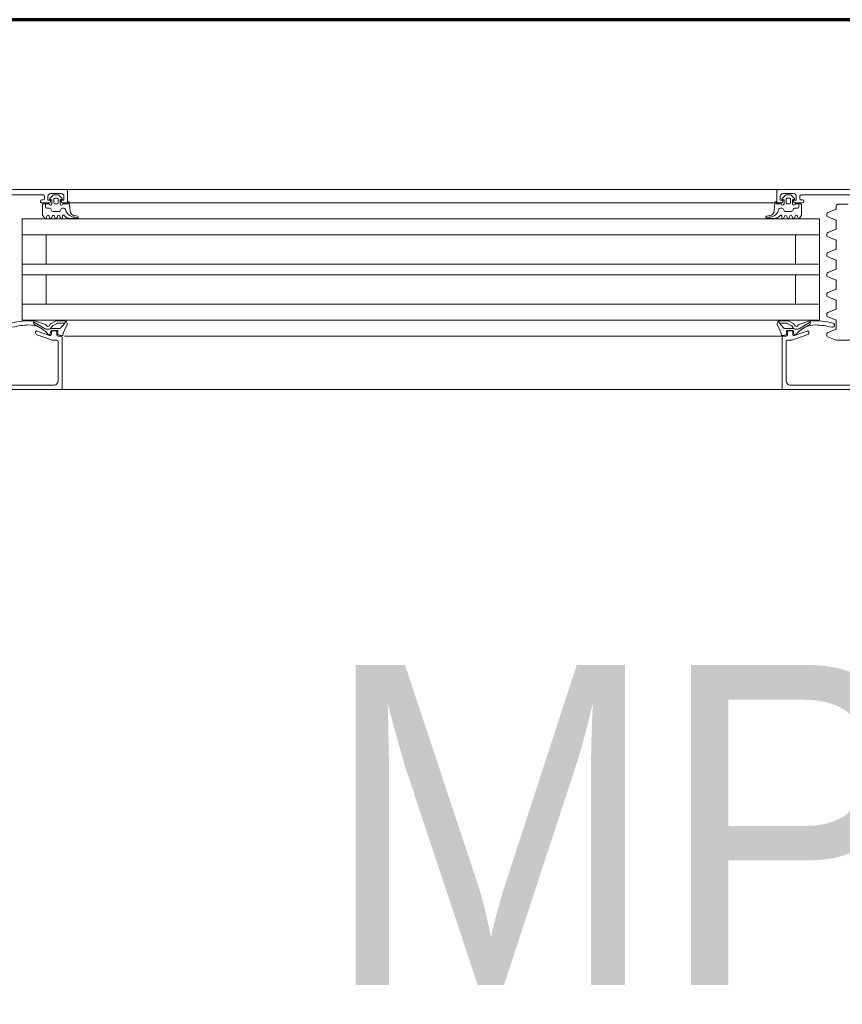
# Model space of a CAD drawing. Header units: centimetres. Extents: x -1631 to 21770, y -8842 to 3590.
# Tile 91 of 142: x 353 to 384, y 1641 to 1678. Entities that reach past the tile are written whole.
import ezdxf

# ---------------------------------------------------------------- set-up
doc = ezdxf.new("R2010")
doc.units = ezdxf.units.CM
doc.linetypes.add('Dash', pattern=[60, 30, -30])
doc.linetypes.add('Długa kreska', pattern=[142.875, 95.25, -47.625])
for name, color, linetype, lineweight in [('A-DETL', 90, 'Continuous', 9), ('A-DETL-GENF', 92, 'Continuous', 9), ('A-DOOR', 31, 'Continuous', 13), ('A-DOOR-HDLN', 31, 'Dash', 9)]:
    doc.layers.add(name, color=color, linetype=linetype, lineweight=lineweight)
doc.layers.add('E_oprawy', color=12, linetype='Continuous')
doc.styles.add('Arial', font='arial.ttf', dxfattribs={"width": 0.9, "height": 18})

# ---------------------------------------------------------------- blocks, each defined once
blk = doc.blocks.new('Schueco_FWS_ADS-75-SimplySmart_inw_Family-02 - FWS SI insert unit 90-2368395-6_piętro IV __13_80 m_ - stan projektowany')
at = {"layer": 'A-DETL-GENF'}
for p, q in [((-75.5, 6.6), (75.5, 6.6)), ((35.65, 4.6), (59.013, 4.6)), ((54.5, 4), (35.65, 4)), ((54.5, 3.4), (35.65, 3.4)), ((54.5, 2.3), (35.65, 2.3)), ((54.5, 1.9), (35.65, 1.9)), ((54.5, 0.8), (35.65, 0.8)), ((54.5, 0.2), (35.65, 0.2)), ((54.5, -0.4), (35.65, -0.4)), ((74.6, -0.9), (-74.6, -0.9))]:
    blk.add_line(p, q, dxfattribs=at)
at = {"layer": 'A-DOOR'}
for p, q in [((31.8, 6.43), (29.49, 6.43)), ((31.95, 4.8), (31.95, 6.28)), ((32.1, 6.6), (37.45, 6.6)), ((59.25, 6.6), (53.75, 6.6)), ((59.25, 4.8), (59.25, 6.28)), ((59.4, 6.43), (61.71, 6.43)), ((29.18, 4.75), (30.06, 4.75)), ((30.079, 4.746), (30.389, 4.618)), ((30.389, 4.462), (30.101, 4.343)), ((30.42, 4.502), (30.42, 4.578)), ((31.1, 4.45), (31.1, 4.482)), ((31.133, 4.529), (31.732, 4.747)), ((31.633, 4.573), (31.167, 4.403)), ((31.601, 4.54), (31.628, 4.54)), ((31.658, 4.514), (31.671, 4.411)), ((31.7, 4.45), (31.7, 4.526)), ((31.749, 4.75), (31.9, 4.75)), ((31.9, 4.55), (31.9, 4.45)), ((31.941, 4.419), (31.93, 4.509)), ((32.05, 4.6), (31.95, 4.6)), ((31.954, 4.542), (32.093, 4.569)), ((32.05, 4.6), (37.45, 4.6)), ((59.246, 4.542), (59.107, 4.569)), ((59.15, 4.6), (59.25, 4.6)), ((59.259, 4.419), (59.27, 4.509)), ((59.451, 4.75), (59.3, 4.75)), ((59.3, 4.55), (59.3, 4.45)), ((60.067, 4.529), (59.468, 4.747)), ((59.5, 4.45), (59.5, 4.526)), ((59.542, 4.514), (59.529, 4.411)), ((59.567, 4.573), (60.033, 4.403)), ((59.599, 4.54), (59.572, 4.54)), ((60.1, 4.45), (60.1, 4.482)), ((30.07, 4.297), (30.07, 4.033)), ((31.462, 4.315), (31.033, 4.063)), ((31.064, 4.153), (31.303, 4.297)), ((31.48, 4.163), (31.066, 4.021)), ((31.61, 4.329), (31.512, 4.329)), ((31.65, 4.155), (31.61, 4.21)), ((31.856, 4.03), (31.689, 4.121)), ((31.7, 4.385), (31.911, 4.385)), ((31.85, 4.4), (31.75, 4.4)), ((31.884, 4.129), (31.766, 4.193)), ((32.19, 4.108), (31.966, 4.108)), ((32.16, 4.161), (32.234, 4.031)), ((59.04, 4.161), (58.966, 4.031)), ((59.01, 4.108), (59.234, 4.108)), ((59.499, 4.385), (59.289, 4.385)), ((59.316, 4.129), (59.434, 4.193)), ((59.344, 4.03), (59.511, 4.121)), ((59.35, 4.4), (59.45, 4.4)), ((59.55, 4.155), (59.59, 4.21)), ((59.59, 4.329), (59.687, 4.329)), ((59.72, 4.163), (60.134, 4.021)), ((59.738, 4.315), (60.167, 4.063)), ((60.136, 4.153), (59.897, 4.297)), ((30.101, 3.987), (30.389, 3.868)), ((30.389, 3.712), (30.101, 3.593)), ((30.42, 3.752), (30.42, 3.828)), ((32.178, 4.015), (31.913, 4.015)), ((59.022, 4.015), (59.287, 4.015)), ((30.07, 3.547), (30.07, 3.283)), ((37.45, 3.4), (30.7, 3.4)), ((53.75, 3.4), (60.6, 3.4)), ((59.146, 3.4), (53.75, 3.4)), ((30.101, 3.237), (30.389, 3.118)), ((30.389, 2.962), (30.101, 2.843)), ((30.42, 3.002), (30.42, 3.078)), ((30.07, 2.797), (30.07, 2.533)), ((30.101, 2.487), (30.389, 2.368)), ((30.42, 2.252), (30.42, 2.328)), ((30.07, 2.047), (30.07, 1.783)), ((30.389, 2.212), (30.101, 2.093)), ((30.101, 1.737), (30.389, 1.618)), ((30.42, 1.502), (30.42, 1.578)), ((30.07, 1.297), (30.07, 1.033)), ((30.389, 1.462), (30.101, 1.343)), ((30.101, 0.987), (30.389, 0.868)), ((30.42, 0.752), (30.42, 0.828)), ((37.45, 0.8), (30.7, 0.8)), ((53.75, 0.8), (60.6, 0.8)), ((30.07, 0.547), (30.07, 0.283)), ((30.389, 0.712), (30.101, 0.593)), ((30.101, 0.237), (30.389, 0.118)), ((30.42, 0.002), (30.42, 0.078)), ((31.509, 0.15), (31.531, 0.09)), ((31.609, 0.09), (31.631, 0.15)), ((31.709, 0.15), (31.731, 0.09)), ((31.809, 0.09), (31.831, 0.15)), ((31.909, 0.15), (31.931, 0.09)), ((32.009, 0.09), (32.031, 0.15)), ((32.11, 0.14), (32.11, 0.1)), ((32.409, 0.18), (32.676, 0.18)), ((32.684, 0.101), (32.558, 0.076)), ((32.674, 0.158), (32.701, 0.172)), ((58.526, 0.158), (58.499, 0.172)), ((58.516, 0.101), (58.642, 0.076)), ((58.791, 0.18), (58.524, 0.18)), ((59.09, 0.14), (59.09, 0.1)), ((59.191, 0.09), (59.169, 0.15)), ((59.291, 0.15), (59.269, 0.09)), ((59.391, 0.09), (59.369, 0.15)), ((59.491, 0.15), (59.469, 0.09)), ((59.591, 0.09), (59.569, 0.15)), ((59.691, 0.15), (59.669, 0.09)), ((30.02, -0.35), (29.62, -0.35)), ((30.07, -0.203), (30.07, -0.3)), ((30.389, -0.038), (30.101, -0.157)), ((31.472, -0.37), (31.472, -0.25)), ((31.522, -0.2), (31.633, -0.2)), ((31.676, -0.175), (31.717, -0.105)), ((31.76, -0.08), (31.984, -0.08)), ((32.027, -0.105), (32.068, -0.175)), ((32.111, -0.2), (32.176, -0.2)), ((32.397, -0.103), (32.37, -0.41)), ((58.803, -0.103), (58.83, -0.41)), ((59.089, -0.2), (59.024, -0.2)), ((59.173, -0.105), (59.132, -0.175)), ((59.44, -0.08), (59.216, -0.08)), ((59.523, -0.175), (59.483, -0.105)), ((59.678, -0.2), (59.567, -0.2)), ((59.728, -0.37), (59.728, -0.25)), ((29.39, -0.7), (31.39, -0.7)), ((31.29, -0.47), (31.29, -0.45)), ((31.34, -0.4), (31.62, -0.4)), ((31.39, -0.52), (31.34, -0.52)), ((31.61, -0.37), (31.4, -0.37)), ((31.44, -0.65), (31.44, -0.57)), ((31.753, -0.685), (31.649, -0.581)), ((31.67, -0.53), (31.68, -0.53)), ((31.71, -0.5), (31.71, -0.37)), ((31.952, -0.7), (31.788, -0.7)), ((31.79, -0.42), (31.79, -0.53)), ((31.9, -0.37), (31.84, -0.37)), ((31.84, -0.58), (31.9, -0.58)), ((31.95, -0.53), (31.95, -0.42)), ((32.091, -0.581), (31.987, -0.685)), ((32.03, -0.37), (32.03, -0.5)), ((32.06, -0.53), (32.07, -0.53)), ((32.12, -0.4), (32.25, -0.4)), ((32.3, -0.45), (32.3, -0.85)), ((32.372, -0.4), (37.45, -0.4)), ((58.828, -0.4), (53.75, -0.4)), ((58.9, -0.45), (58.9, -0.85)), ((59.08, -0.4), (58.95, -0.4)), ((59.109, -0.581), (59.213, -0.685)), ((59.14, -0.53), (59.13, -0.53)), ((59.17, -0.37), (59.17, -0.5)), ((59.248, -0.7), (59.412, -0.7)), ((59.25, -0.53), (59.25, -0.42)), ((59.3, -0.37), (59.36, -0.37)), ((59.36, -0.58), (59.3, -0.58)), ((59.41, -0.42), (59.41, -0.53)), ((59.447, -0.685), (59.551, -0.581)), ((59.49, -0.5), (59.49, -0.37)), ((59.53, -0.53), (59.52, -0.53)), ((59.86, -0.4), (59.58, -0.4)), ((59.59, -0.37), (59.8, -0.37)), ((59.76, -0.65), (59.76, -0.57)), ((59.81, -0.52), (59.86, -0.52)), ((61.81, -0.7), (59.81, -0.7)), ((59.91, -0.47), (59.91, -0.45)), ((32.25, -0.9), (20.45, -0.9)), ((31.67, -0.75), (32.07, -0.75)), ((32.25, -0.9), (37.45, -0.9)), ((58.95, -0.9), (53.75, -0.9)), ((58.95, -0.9), (67.55, -0.9)), ((59.53, -0.75), (59.13, -0.75))]:
    blk.add_line(p, q, dxfattribs=at)
at = {"layer": 'A-DOOR', "flags": 128}
for points in [[(29.25, 6.48), (29.15, 6.48), (29.15, 6.6), (32.1, 6.6), (32.1, 4.65)], [(61.95, 6.48), (62.05, 6.48), (62.05, 6.6), (59.1, 6.6), (59.1, 4.65)], [(31.711, 4.241), (31.673, 4.303), (32.009, 4.303)], [(59.489, 4.241), (59.527, 4.303), (59.191, 4.303)], [(37.45, 4), (30.7, 4), (30.7, 0.2), (37.45, 0.2)], [(53.75, 4), (60.6, 4), (60.6, 0.2), (53.75, 0.2)], [(31.6, 3.4), (31.6, 2.3), (30.7, 2.3), (37.45, 2.3)], [(59.7, 3.4), (59.7, 2.3), (60.6, 2.3), (53.75, 2.3)], [(31.6, 0.8), (31.6, 1.9), (30.7, 1.9), (37.45, 1.9)], [(59.7, 0.8), (59.7, 1.9), (60.6, 1.9), (53.75, 1.9)], [(31.37, -0.34), (31.37, 0.06), (31.435, 0.16)], [(59.83, -0.34), (59.83, 0.06), (59.765, 0.16)], [(31.67, -0.45), (31.67, -0.5), (31.57, -0.5), (31.57, -0.65)], [(32.17, -0.65), (32.17, -0.5), (32.07, -0.5), (32.07, -0.45)], [(32.33, -0.45), (32.33, -0.37), (32.13, -0.37)], [(58.87, -0.45), (58.87, -0.37), (59.07, -0.37)], [(59.03, -0.65), (59.03, -0.5), (59.13, -0.5), (59.13, -0.45)], [(59.53, -0.45), (59.53, -0.5), (59.63, -0.5), (59.63, -0.65)]]:
    blk.add_lwpolyline(points, dxfattribs=at)
at = {"layer": 'A-DOOR'}
for centre, radius, start, end in [((31.8, 6.28), 0.15, 0, 90), ((59.4, 6.28), 0.15, 90, 180), ((30.06, 4.7), 0.05, 67.5001, 90.0001), ((30.37, 4.572), 0.05, 7.1453, 67.5001), ((30.37, 4.508), 0.05, 292.5001, 352.8548), ((31.15, 4.482), 0.05, 110, 180), ((31.15, 4.45), 0.05, 180, 290), ((30.709, 5.282), 1.15, 297.1697, 319.1518), ((31.601, 4.51), 0.03, 90, 139.1518), ((31.628, 4.51), 0.03, 7.0564, 90), ((31.65, 4.526), 0.05, 0, 110), ((31.75, 4.45), 0.05, 180, 270), ((31.749, 4.7), 0.05, 90, 110), ((31.85, 4.45), 0.05, 270, 0), ((31.9, 4.8), 0.05, 270, 0), ((31.95, 4.55), 0.05, 90, 180), ((31.959, 4.513), 0.03, 100.9941, 188.118), ((32.05, 4.65), 0.05, 270, 0), ((32.099, 4.54), 0.03, 11.4268, 102.3565), ((33.06, 4.734), 0.95, 191.4268, 214.051), ((58.14, 4.734), 0.95, 325.949, 348.5732), ((59.1, 4.54), 0.03, 77.6435, 168.5732), ((59.15, 4.65), 0.05, 180, 270), ((59.24, 4.513), 0.03, 351.882, 79.0059), ((59.3, 4.8), 0.05, 180, 270), ((59.25, 4.55), 0.05, 0, 90), ((59.35, 4.45), 0.05, 180, 270), ((59.45, 4.45), 0.05, 270, 0), ((59.451, 4.7), 0.05, 70, 90), ((59.55, 4.526), 0.05, 70, 180), ((59.572, 4.51), 0.03, 90, 172.9436), ((59.599, 4.51), 0.03, 40.8482, 90), ((60.491, 5.282), 1.15, 220.8482, 242.8303), ((60.05, 4.45), 0.05, 250, 0), ((60.05, 4.482), 0.05, 0, 70), ((30.12, 4.297), 0.05, 112.5001, 180.0001), ((30.215, 4.184), 0.08, 74.699, 256.5296), ((30.933, 7.009), 2.994, 255.7723, 272.1183), ((30.932, 7.009), 2.834, 255.7856, 268.4777), ((30.878, 4.975), 0.8, 268.4714, 296.3861), ((31.103, 4.089), 0.075, 121.1063, 200.0149), ((31.512, 4.229), 0.1, 90, 120.3836), ((31.454, 4.239), 0.08, 289.0101, 333.0444), ((31.569, 4.18), 0.05, 36.3666, 153.0444), ((31.616, 4.253), 0.0764, 29.9329, 94.2645), ((31.747, 4.226), 0.12, 216.3666, 241.3666), ((31.7, 4.415), 0.03, 187.0564, 270), ((31.847, 4.342), 0.17, 216.4634, 241.4634), ((31.966, 4.278), 0.17, 241.4634, 270.0728), ((31.911, 4.415), 0.03, 270, 7.2077), ((32.009, 4.243), 0.06, 33.3021, 90), ((33.437, 5.398), 1.777, 219.1355, 223.7266), ((32.125, 4.141), 0.04, 29.6254, 45.0361), ((32.173, 4.135), 0.12, 271.9923, 34.051), ((59.026, 4.135), 0.12, 145.949, 268.0077), ((59.075, 4.141), 0.04, 134.9639, 150.3746), ((57.763, 5.398), 1.777, 316.2734, 320.8645), ((59.191, 4.243), 0.06, 90, 146.6979), ((59.234, 4.278), 0.17, 269.9272, 298.5366), ((59.289, 4.415), 0.03, 172.7923, 270), ((59.353, 4.342), 0.17, 298.5366, 323.5366), ((59.499, 4.415), 0.03, 270, 352.9436), ((59.453, 4.226), 0.12, 298.6334, 323.6334), ((59.584, 4.253), 0.0764, 85.7355, 150.0671), ((59.63, 4.18), 0.05, 26.9556, 143.6334), ((59.746, 4.239), 0.08, 206.9556, 250.9899), ((59.687, 4.229), 0.1, 59.6164, 90), ((60.322, 4.975), 0.8, 243.6139, 271.5286), ((60.097, 4.089), 0.075, 339.9851, 58.8937), ((60.267, 7.009), 2.994, 267.8817, 284.2277), ((60.268, 7.009), 2.834, 271.5223, 284.2144), ((30.12, 4.033), 0.05, 180.0001, 247.5001), ((30.37, 3.822), 0.05, 7.1453, 67.5001), ((30.37, 3.758), 0.05, 292.5001, 352.8548), ((31.04, 4.097), 0.08, 272.1106, 289.0101), ((31.913, 4.135), 0.12, 241.3666, 270.0039), ((59.287, 4.135), 0.12, 269.9961, 298.6334), ((60.16, 4.097), 0.08, 250.9899, 267.8894), ((30.12, 3.547), 0.05, 112.5001, 180.0001), ((30.12, 3.283), 0.05, 180.0001, 247.5001), ((30.37, 3.072), 0.05, 7.1453, 67.5001), ((30.37, 3.008), 0.05, 292.5001, 352.8548), ((30.12, 2.797), 0.05, 112.5001, 180.0001), ((30.12, 2.533), 0.05, 180.0001, 247.5001), ((30.37, 2.322), 0.05, 7.1453, 67.5001), ((30.37, 2.258), 0.05, 292.5001, 352.8548), ((30.12, 2.047), 0.05, 112.5001, 180.0001), ((30.12, 1.783), 0.05, 180.0001, 247.5001), ((30.37, 1.572), 0.05, 7.1453, 67.5001), ((30.37, 1.508), 0.05, 292.5001, 352.8548), ((30.12, 1.297), 0.05, 112.5001, 180.0001), ((30.12, 1.033), 0.05, 180.0001, 247.5001), ((30.37, 0.822), 0.05, 7.1453, 67.5001), ((30.37, 0.758), 0.05, 292.5001, 352.8548), ((30.12, 0.547), 0.05, 112.5001, 180.0001), ((30.12, 0.283), 0.05, 180.0001, 247.5001), ((30.37, 0.072), 0.05, 7.1453, 67.5001), ((30.37, 0.008), 0.05, 292.5001, 352.8548), ((31.47, 0.14), 0.04, 14.9995, 150.0003), ((31.57, 0.1), 0.04, 195.0002, 344.9998), ((31.67, 0.14), 0.04, 14.9996, 165.0004), ((31.77, 0.1), 0.04, 195.0002, 344.9998), ((31.87, 0.14), 0.04, 14.9996, 165.0004), ((31.97, 0.1), 0.04, 195.0002, 344.9998), ((32.07, 0.14), 0.04, 359.9998, 165.0003), ((32.15, 0.1), 0.04, 180, 319.6792), ((32.409, -0.12), 0.3, 89.9987, 139.6802), ((32.597, -0.244), 0.381, 91.8995, 167.3401), ((32.596, -0.12), 0.2, 101.0025, 174.9918), ((32.551, 0.478), 0.343, 275.6011, 291.0537), ((32.676, 0.14), 0.04, 281.0106, 90.0809), ((58.524, 0.14), 0.04, 89.9191, 258.9894), ((58.649, 0.478), 0.343, 248.9463, 264.3989), ((58.603, -0.244), 0.381, 12.6599, 88.1005), ((58.604, -0.12), 0.2, 5.0082, 78.9975), ((58.791, -0.12), 0.3, 40.3198, 90.0013), ((59.05, 0.1), 0.04, 220.3208, 0), ((59.13, 0.14), 0.04, 14.9997, 180.0002), ((59.23, 0.1), 0.04, 195.0002, 344.9998), ((59.33, 0.14), 0.04, 14.9996, 165.0004), ((59.43, 0.1), 0.04, 195.0002, 344.9998), ((59.53, 0.14), 0.04, 14.9996, 165.0004), ((59.63, 0.1), 0.04, 195.0002, 344.9998), ((59.73, 0.14), 0.04, 29.9997, 165.0005), ((30.02, -0.3), 0.05, 270.0001, 0.0001), ((30.12, -0.203), 0.05, 112.5001, 180.0001), ((31.4, -0.34), 0.03, 180, 270), ((31.522, -0.25), 0.05, 90, 180), ((31.66, -0.37), 0.05, 359.9994, 179.9994), ((31.633, -0.15), 0.05, 270, 330), ((31.76, -0.13), 0.05, 90, 150), ((31.984, -0.13), 0.05, 30, 90), ((32.08, -0.37), 0.05, 0, 180), ((32.111, -0.15), 0.05, 210, 270), ((32.176, -0.15), 0.05, 270, 347.8734), ((59.024, -0.15), 0.05, 192.1266, 270), ((59.12, -0.37), 0.05, 0, 180), ((59.089, -0.15), 0.05, 270, 330), ((59.216, -0.13), 0.05, 90, 150), ((59.44, -0.13), 0.05, 30, 90), ((59.54, -0.37), 0.05, 0.0006, 180.0006), ((59.567, -0.15), 0.05, 210, 270), ((59.678, -0.25), 0.05, 0, 90), ((59.8, -0.34), 0.03, 270, 360), ((31.34, -0.45), 0.05, 90, 180), ((31.34, -0.47), 0.05, 180, 270), ((31.39, -0.57), 0.05, 360, 90), ((31.39, -0.65), 0.05, 270, 0), ((31.67, -0.65), 0.1, 180, 270), ((31.62, -0.45), 0.05, 0, 90), ((31.67, -0.56), 0.03, 89.9999, 225.0019), ((31.68, -0.5), 0.03, 270, 0), ((31.788, -0.65), 0.05, 224.9723, 270), ((31.84, -0.42), 0.05, 89.9989, 180.0011), ((31.84, -0.53), 0.05, 179.9979, 270.0021), ((31.9, -0.42), 0.05, 359.9989, 90.0011), ((31.9, -0.53), 0.05, 269.9979, 0.0021), ((31.952, -0.65), 0.05, 270, 315.0202), ((32.06, -0.5), 0.03, 180, 270), ((32.12, -0.45), 0.05, 90, 180), ((32.07, -0.56), 0.03, 315.0034, 89.9945), ((32.07, -0.65), 0.1, 270, 360), ((32.25, -0.45), 0.05, 360, 90), ((32.33, -0.41), 0.04, 270.0001, 359.9994), ((58.87, -0.41), 0.04, 180.0006, 269.9999), ((58.95, -0.45), 0.05, 90, 180), ((59.13, -0.65), 0.1, 180, 270), ((59.08, -0.45), 0.05, 0, 90), ((59.13, -0.56), 0.03, 90.0055, 224.9966), ((59.14, -0.5), 0.03, 270, 0), ((59.248, -0.65), 0.05, 224.9798, 270), ((59.3, -0.42), 0.05, 89.9989, 180.0011), ((59.3, -0.53), 0.05, 179.9979, 270.0021), ((59.36, -0.42), 0.05, 359.9989, 90.0011), ((59.36, -0.53), 0.05, 269.9979, 0.0021), ((59.412, -0.65), 0.05, 270, 315.0277), ((59.52, -0.5), 0.03, 180, 270), ((59.58, -0.45), 0.05, 90, 180), ((59.53, -0.56), 0.03, 314.9981, 90.0001), ((59.53, -0.65), 0.1, 270, 0), ((59.81, -0.57), 0.05, 90, 180), ((59.81, -0.65), 0.05, 180, 270), ((59.86, -0.45), 0.05, 360, 90), ((59.86, -0.47), 0.05, 270, 360), ((32.25, -0.85), 0.05, 270, 0), ((58.95, -0.85), 0.05, 180, 270)]:
    blk.add_arc(centre, radius, start, end, dxfattribs=at)
at = {"layer": 'A-DOOR-HDLN'}
blk.add_arc((72.3, 7.6), 50.65, 90, 180, dxfattribs=at)
blk = doc.blocks.new('MPN2')
at = {"layer": 'E_oprawy', "color": 4, "style": 'Arial', "width": 0.9}
blk.add_text('MPN2', height=12, dxfattribs=at).set_placement((-48.273, 8.289))

msp = doc.modelspace()

# ---------------------------------------------------------------- linework, layer by layer
at = {"layer": 'A-DETL', "linetype": 'Długa kreska', "lineweight": 70}
msp.add_line((536.377, 1678.001), (3.377, 1678.001), dxfattribs=at)
at = {"layer": 'A-DETL', "linetype": 'Dash', "lineweight": 25}
msp.add_open_spline([(-555.623, 1472.575), (-478.908, 1472.575), (-476.079, 1472.575), (-439.123, 1472.575), (-439.123, 1435.619), (-439.123, 1432.79), (-439.123, 1329.11), (-439.123, 1326.281), (-439.123, 1289.326), (-402.167, 1289.326), (-399.339, 1289.326), (54.377, 1289.326), (347.204, 1289.326), (391.666, 1289.326), (418.55, 1316.21), (413.877, 1393.928), (413.877, 1663.126)], degree=3, knots=[0, 0, 0, 0, 1.274059, 2.1133, 2.95254, 4.521491, 5.717221, 7.286172, 8.125412, 8.964652, 14.361634, 22.556861, 31.207392, 35.311818, 37.065318, 41.276562, 41.276562, 41.276562, 41.276562], dxfattribs=at)

# ---------------------------------------------------------------- block references
at = {"layer": 'A-DOOR', "rotation": 180}
msp.add_blockref('Schueco_FWS_ADS-75-SimplySmart_inw_Family-02 - FWS SI insert unit 90-2368395-6_piętro IV __13_80 m_ - stan projektowany', (413.877, 1670.726), dxfattribs=at)
at = {"layer": 'E_oprawy'}
msp.add_blockref('MPN2', (412.822, 1633.507), dxfattribs=at)

doc.saveas('drawing.dxf')
